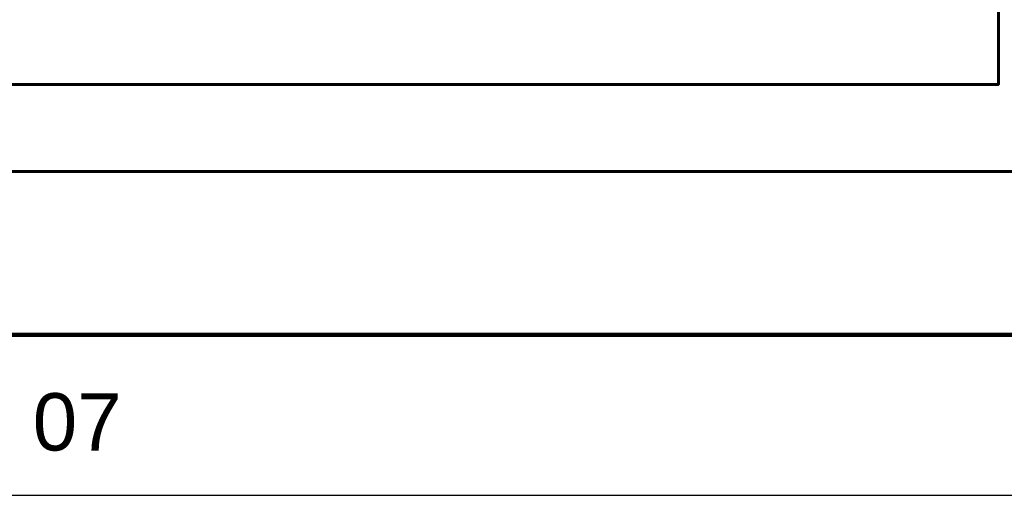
# Model space of a CAD drawing. Extents: x 5066 to 9756, y -2696 to -1109.
# Tile 12 of 248: x 9426.63 to 9430.93, y -2695.2 to -2693.12. Entities that reach past the tile are written whole.
import ezdxf
from ezdxf.enums import TextEntityAlignment as Align

# ---------------------------------------------------------------- set-up
doc = ezdxf.new("R2010")
doc.units = 0
doc.header["$MEASUREMENT"] = 0
doc.layers.add('DI-Paredes quadro executivo', color=7, linetype='CONTINUOUS', lineweight=60)
doc.layers.add('Prancha', color=1, linetype='CONTINUOUS')
doc.styles.add('SWIS', font='swisse.ttf')

# ---------------------------------------------------------------- blocks, each defined once
blk = doc.blocks.new('Folha A0')
at = {"layer": 'Prancha', "color": 4, "lineweight": 100}
blk.add_line((-0.7, 0.7), (-117.3, 0.7), dxfattribs=at)
at = {"layer": 'Prancha', "color": 1}
blk.add_lwpolyline([(-119.8, 0), (0, 0), (0, 84.1), (-119.8, 84.1)], close=True, dxfattribs=at)
at = {"layer": 'Prancha', "color": 1, "style": 'SWIS'}
blk.add_text('07', height=0.25, dxfattribs=at).set_placement((-60.125, 0.1205), align=Align.BOTTOM_CENTER)

msp = doc.modelspace()

# ---------------------------------------------------------------- linework, layer by layer
at = {"layer": 'DI-Paredes quadro executivo'}
for points in [[(9422.7335, -2684.2865), (9431.2835, -2684.2865), (9431.2835, -2693.7865), (9422.7335, -2693.7865), (9422.7335, -2684.2865)], [(9423.1135, -2684.6665), (9430.9035, -2684.6665), (9430.9035, -2693.4065), (9423.1135, -2693.4065), (9423.1135, -2684.6665)]]:
    msp.add_lwpolyline(points, dxfattribs=at)

# ---------------------------------------------------------------- block references
at = {"layer": 'Prancha'}
msp.add_blockref('Folha A0', (9487.0056, -2695.1996), dxfattribs=at)

doc.saveas('drawing.dxf')
